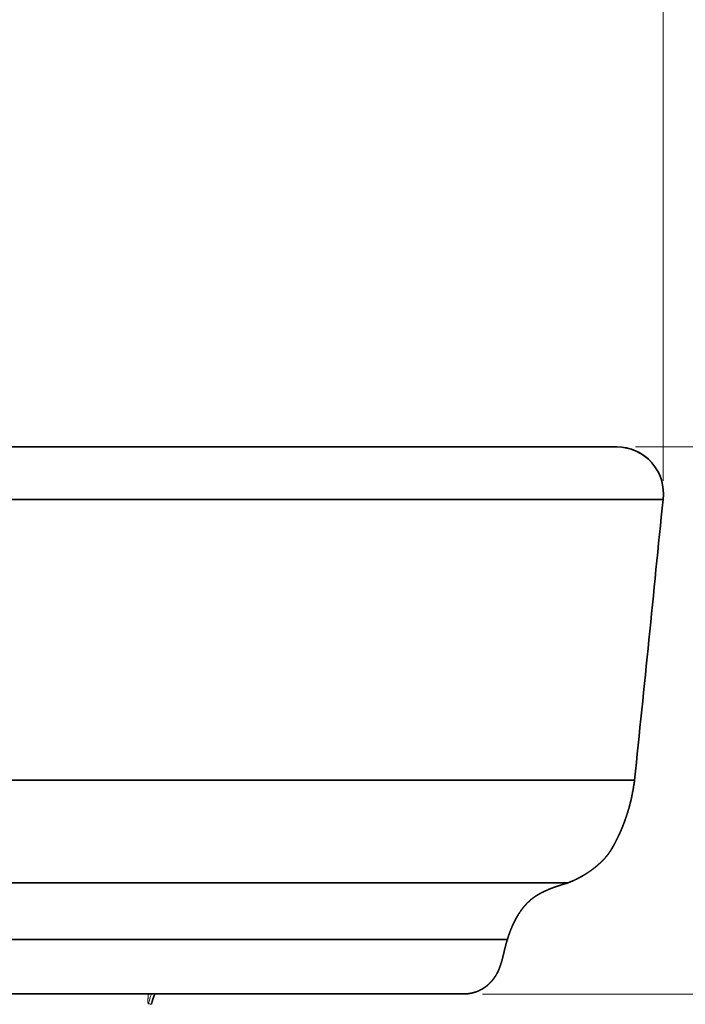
# Model space of a CAD drawing. Extents: x 4 to 1936, y -210 to 1221.
# Tile 254 of 256: x 1772 to 1844, y 867 to 973. Entities that reach past the tile are written whole.
import ezdxf
from ezdxf.enums import TextEntityAlignment as Align

# ---------------------------------------------------------------- set-up
doc = ezdxf.new("R2010")
doc.units = 0
doc.layers.get('0').update_dxf_attribs({"lineweight": 13})
doc.styles.get("Standard").update_dxf_attribs({"font": 'isocp.shx'})
doc.dimstyles.get("Standard").update_dxf_attribs({"dimtxt": 2.5, "dimasz": 2.5, "dimexe": 1.25, "dimexo": 0.625, "dimtad": 1, "dimcen": 2.5, "dimadec": 0, "dimazin": 0, "dimtfac": 1, "dimtmove": 0, "dimatfit": 0, "dimfxl": 0, "dimarcsym": 0})

# ---------------------------------------------------------------- blocks, each defined once
blk = doc.blocks.new('*D')
at = {"color": 7, "lineweight": 13}
for p, q in [((170.18, 941.9), (170.18, 1064.84)), ((920.49, 941.9), (920.49, 1064.84)), ((170.18, 1062.84), (920.49, 1062.84)), ((1321.52, 923.18), (1321.52, 1061.49)), ((1841.44, 923.16), (1841.44, 1061.49)), ((1321.52, 1059.49), (1841.44, 1059.49)), ((1321.52, 989.84), (1321.52, 1028.68)), ((1360.73, 936.19), (1360.73, 1028.68)), ((1321.52, 1026.68), (1360.73, 1026.68)), ((543.33, 987.84), (18.41, 987.84)), ((20.41, 721.45), (20.41, 987.84)), ((543.33, 987.84), (93.93, 987.84)), ((95.93, 751.99), (95.93, 987.84)), ((1838.47, 926.83), (1935.71, 926.83)), ((1933.71, 867.82), (1933.71, 926.83)), ((1821.97, 867.82), (1935.71, 867.82)), ((543.33, 751.99), (93.93, 751.99)), ((1321.52, 750.28), (1321.52, 681.5)), ((498.18, 721.45), (18.41, 721.45)), ((1551.43, 719.45), (1551.43, 681.5)), ((1321.52, 683.5), (1551.43, 683.5)), ((545.33, 389.63), (545.33, 507.88)), ((920.33, 383.64), (920.33, 507.88)), ((545.33, 505.88), (920.33, 505.88)), ((922.49, 439.92), (1037.33, 439.92)), ((922.49, 439.92), (983.86, 439.92)), ((981.86, 364.88), (981.86, 439.92)), ((1035.33, 210.01), (1035.33, 439.92)), ((570.08, 364.88), (983.86, 364.88)), ((543.33, 293.57), (26.75, 293.57)), ((28.75, -22.96), (28.75, 293.57)), ((595.35, 210.01), (1037.33, 210.01)), ((322.27, 138.43), (322.27, -135.15)), ((768.4, 138.43), (768.4, -135.15)), ((543.33, -22.96), (26.75, -22.96)), ((322.27, -133.15), (768.4, -133.15))]:
    blk.add_line(p, q, dxfattribs=at)
for points in [[(172.11, 1063.36), (170.18, 1062.84), (172.11, 1062.32)], [(918.55, 1062.32), (920.49, 1062.84), (918.55, 1063.36)], [(1323.46, 1060.01), (1321.52, 1059.49), (1323.46, 1058.98)], [(1839.51, 1058.98), (1841.44, 1059.49), (1839.51, 1060.01)], [(1323.46, 1027.19), (1321.52, 1026.68), (1323.46, 1026.16)], [(1358.8, 1026.16), (1360.73, 1026.68), (1358.8, 1027.19)], [(20.93, 985.91), (20.41, 987.84), (19.9, 985.91)], [(96.45, 985.91), (95.93, 987.84), (95.42, 985.91)], [(1934.23, 924.89), (1933.71, 926.83), (1933.19, 924.89)], [(1933.19, 869.76), (1933.71, 867.82), (1934.23, 869.76)], [(95.42, 753.92), (95.93, 751.99), (96.45, 753.92)], [(19.9, 723.38), (20.41, 721.45), (20.93, 723.38)], [(1323.46, 684.02), (1321.52, 683.5), (1323.46, 682.99)], [(1549.5, 682.99), (1551.43, 683.5), (1549.5, 684.02)], [(547.27, 506.4), (545.33, 505.88), (547.27, 505.36)], [(918.4, 505.36), (920.33, 505.88), (918.4, 506.4)], [(982.37, 437.99), (981.86, 439.92), (981.34, 437.99)], [(1035.84, 437.99), (1035.33, 439.92), (1034.81, 437.99)], [(981.34, 366.81), (981.86, 364.88), (982.37, 366.81)], [(29.27, 291.64), (28.75, 293.57), (28.24, 291.64)], [(1034.81, 211.94), (1035.33, 210.01), (1035.84, 211.94)], [(28.24, -21.03), (28.75, -22.96), (29.27, -21.03)], [(324.2, -132.63), (322.27, -133.15), (324.2, -133.67)], [(766.47, -133.67), (768.4, -133.15), (766.47, -132.63)]]:
    blk.add_lwpolyline(points, dxfattribs=at)
for s, p, p2 in [('750', (524.32, 1064.84), (566.35, 1064.84)), ('520', (1560.47, 1061.49), (1602.5, 1061.49)), ('39', (1327.58, 1028.68), (1354.67, 1028.68)), ('230', (1437.74, 685.5), (1479.77, 685.5)), ('375', (711.82, 507.88), (753.85, 507.88)), ('446', (524.32, -131.15), (566.35, -131.15))]:
    blk.add_text(s, height=14, dxfattribs=at).set_placement(p, p2, align=Align.FIT)
for s, rotation, p, p2 in [('59', 90, (1931.71, 883.78), (1931.71, 910.87)), ('236', 89.9999, (93.93, 848.9), (93.93, 890.93)), ('266', 90, (18.41, 833.63), (18.41, 875.66)), ('75', 90, (979.86, 388.85), (979.86, 415.94)), ('230', 90, (1033.33, 303.95), (1033.33, 345.98)), ('317', 90, (26.75, 114.29), (26.75, 156.32))]:
    blk.add_text(s, height=14, rotation=rotation, dxfattribs=at).set_placement(p, p2, align=Align.FIT)
blk = doc.blocks.new('BLOCK24')
at = {"color": 7, "lineweight": 35}
for p, q in [((514.95, 0), (396.98, 0)), ((401.9, -5.67), (519.92, -5.67)), ((398.86, -35.94), (516.85, -35.93)), ((391.75, -47.02), (509.66, -47.02)), ((385.28, -53.15), (503.12, -53.14)), ((498.45, -59), (380.86, -59))]:
    blk.add_line(p, q, dxfattribs=at)
at = {"color": 7, "lineweight": 13, "ltscale": 0.00034552}
blk.add_line((491.68, -59), (491.7, -59), dxfattribs=at)
at = {"color": 7, "lineweight": 35, "ltscale": 0.021013}
blk.add_line((491.69, -59), (492.53, -59), dxfattribs=at)
at = {"color": 7, "lineweight": 35, "ltscale": 0.00171}
blk.add_line((498.45, -59), (498.52, -59), dxfattribs=at)
at = {"color": 7, "lineweight": 35, "ltscale": 8.88471e-05}
blk.add_line((498.45, -59), (498.45, -59), dxfattribs=at)
at = {"color": 7, "lineweight": 35}
for centre, radius, start, end in [((514.95, -5.02), 5.01, 352.5199, 90.0304), ((514.95, -5.01), 5.01, 42.6488, 90.0419), ((-25712.15, 2639.2), 26365.07, 354.176446, 354.242556), ((-25712.15, 2639.2), 26365.07, 354.176446, 354.242556), ((469.65, -61), 5, 156.421, 169.7996)]:
    blk.add_arc(centre, radius, start, end, dxfattribs=at)
at = {"color": 7, "lineweight": 13}
blk.add_arc((469.32, -61), 5, 156.448, 169.2478, dxfattribs=at)
blk.add_ellipse((464.81, -57.39), major_axis=(-0.41, -2.68), ratio=0.086907, start_param=6.066614, end_param=6.290112, dxfattribs=at)
at = {"color": 7, "lineweight": 35}
for points, knots in [([(509.66, -47.02), (509.82, -46.96), (509.98, -46.89), (510.15, -46.82), (510.56, -46.63), (510.99, -46.42), (511.25, -46.27), (511.68, -46.01), (512.09, -45.73), (512.25, -45.61), (512.47, -45.44), (512.67, -45.28), (512.73, -45.23), (512.83, -45.15), (512.93, -45.06), (512.98, -45.01), (513.13, -44.88), (513.28, -44.74), (513.37, -44.65), (513.61, -44.4), (513.84, -44.14), (513.96, -43.99), (514.1, -43.79), (514.23, -43.59), (514.24, -43.57), (514.3, -43.49), (514.35, -43.4), (514.39, -43.33), (514.45, -43.24), (514.5, -43.16), (514.51, -43.13), (514.54, -43.07), (514.57, -43.02), (514.59, -42.99), (514.63, -42.91), (514.68, -42.83), (514.71, -42.77), (514.75, -42.68), (514.8, -42.59), (514.82, -42.55), (514.86, -42.47), (514.9, -42.39), (514.92, -42.35), (514.98, -42.23), (515.04, -42.11), (515.08, -42.03), (515.19, -41.8), (515.3, -41.54), (515.38, -41.37), (515.51, -41.06), (515.63, -40.76), (515.68, -40.62), (515.75, -40.45), (515.81, -40.28), (515.82, -40.24), (516.13, -39.38), (516.39, -38.51), (516.58, -37.64), (516.73, -36.79), (516.85, -35.93)], [0, 0, 0, 0, 0, 0, 1.27679, 1.27679, 1.27679, 3.232366, 3.232366, 3.232366, 4.633186, 4.633186, 4.633186, 5.122405, 5.122405, 5.122405, 5.611625, 5.611625, 5.611625, 6.589977, 6.589977, 6.589977, 8.113604, 8.113604, 8.113604, 8.351148, 8.351148, 8.351148, 8.796998, 8.796998, 8.796998, 9.023387, 9.023387, 9.023387, 9.249776, 9.249776, 9.249776, 9.70242, 9.70242, 9.70242, 10.022262, 10.022262, 10.022262, 10.342103, 10.342103, 10.342103, 10.981781, 10.981781, 10.981781, 12.113763, 12.113763, 12.113763, 13.103129, 13.103129, 13.103129, 13.431285, 13.431285, 13.431285, 19.741502, 19.741502, 19.741502, 19.741502, 19.741502, 19.741502]), ([(503.12, -53.14), (503.28, -52.6), (503.47, -52.07), (503.69, -51.55), (504.07, -50.78), (504.53, -50.08), (504.69, -49.86), (504.89, -49.61), (505.1, -49.38), (505.13, -49.34), (505.19, -49.28), (505.25, -49.21), (505.28, -49.18), (505.38, -49.09), (505.48, -48.99), (505.55, -48.93), (505.7, -48.8), (505.85, -48.69), (505.91, -48.64), (506.27, -48.38), (506.65, -48.16), (506.97, -47.99), (507.67, -47.68), (508.42, -47.41), (508.82, -47.28), (509.24, -47.15), (509.66, -47.02)], [0, 0, 0, 0, 0, 0, 4.038141, 4.038141, 4.038141, 6.037826, 6.037826, 6.037826, 6.3677, 6.3677, 6.3677, 6.697574, 6.697574, 6.697574, 7.362628, 7.362628, 7.362628, 8.040856, 8.040856, 8.040856, 10.656757, 10.656757, 10.656757, 13.513254, 13.513254, 13.513254, 13.513254, 13.513254, 13.513254]), ([(498.52, -59), (498.88, -58.99), (499.23, -58.94), (499.56, -58.86), (499.97, -58.71), (500.34, -58.51), (500.41, -58.47), (500.55, -58.39), (500.68, -58.29), (500.75, -58.25), (500.95, -58.1), (501.14, -57.93), (501.26, -57.81), (501.5, -57.56), (501.7, -57.28), (501.8, -57.14), (501.93, -56.93), (502.04, -56.72), (502.08, -56.65), (502.14, -56.51), (502.2, -56.36), (502.23, -56.29), (502.43, -55.79), (502.58, -55.26), (502.69, -54.79), (502.82, -54.18), (502.99, -53.57), (503.03, -53.43), (503.07, -53.28), (503.12, -53.14)], [0, 0, 0, 0, 0, 0, 2.437298, 2.437298, 2.437298, 3.026819, 3.026819, 3.026819, 3.61634, 3.61634, 3.61634, 4.806797, 4.806797, 4.806797, 6.016498, 6.016498, 6.016498, 6.592533, 6.592533, 6.592533, 7.168568, 7.168568, 7.168568, 10.618428, 10.618428, 10.618428, 11.690388, 11.690388, 11.690388, 11.690388, 11.690388, 11.690388])]:
    blk.add_open_spline(points, degree=5, knots=knots, dxfattribs=at)
at = {"color": 7, "lineweight": 13}
for points, knots in [([(464.39, -59), (464.36, -59.28), (464.34, -59.52), (464.33, -59.72), (464.34, -59.88), (464.35, -59.98), (464.35, -59.98), (464.36, -59.99), (464.36, -60)], [0, 0, 0, 0, 0, 0, 2.925076, 2.925076, 2.925076, 3.213791, 3.213791, 3.213791, 3.213791, 3.213791, 3.213791]), ([(464.73, -60.12), (464.73, -60.12), (464.73, -60.12), (464.73, -60.12), (464.72, -60.11), (464.69, -60.1), (464.62, -60.09), (464.52, -60.08), (464.4, -60.07)], [0, 0, 0, 0, 0, 0, 0.677189, 0.677189, 0.677189, 11.432502, 11.432502, 11.432502, 11.432502, 11.432502, 11.432502]), ([(464.4, -60.07), (464.52, -60.08), (464.62, -60.09), (464.69, -60.1), (464.73, -60.11), (464.73, -60.12), (464.73, -60.12), (464.73, -60.12), (464.73, -60.12)], [0, 0, 0, 0, 0, 0, 10.797792, 10.797792, 10.797792, 11.431372, 11.431372, 11.431372, 11.431372, 11.431372, 11.431372])]:
    blk.add_open_spline(points, degree=5, knots=knots, dxfattribs=at)

msp = doc.modelspace()

# ---------------------------------------------------------------- linework, layer by layer
at = {"color": 7, "lineweight": 5}
msp.add_point((1841.442, 921.16), dxfattribs=at)

# ---------------------------------------------------------------- block references
at = {"lineweight": 0}
msp.add_blockref('BLOCK24', (1321.523, 926.829), dxfattribs=at)

# ---------------------------------------------------------------- dimensions: what is measured, and where the dimension line sits
at = {"color": 0, "lineweight": 0}
for base, p1, p2, angle, middle, dimtype in [((95.933, 987.844), (545.334, 751.988), (545.334, 987.844), 89.99993, (95.933, 869.916), 161), ((322.269, -133.149), (768.398, 140.432), (322.269, 140.432), 180, (545.334, -133.149), 161), ((1360.729, 1026.675), (1321.523, 987.844), (1360.729, 934.191), 359.99809, (1341.126, 1026.675), 160)]:
    dim = msp.add_linear_dim(base=base, p1=p1, p2=p2, angle=angle, dimstyle='Standard', dxfattribs=at)
    dim.commit()
    dim.dimension.update_dxf_attribs({"geometry": '*D', "text_midpoint": middle, "dimtype": dimtype})

doc.saveas('drawing.dxf')
